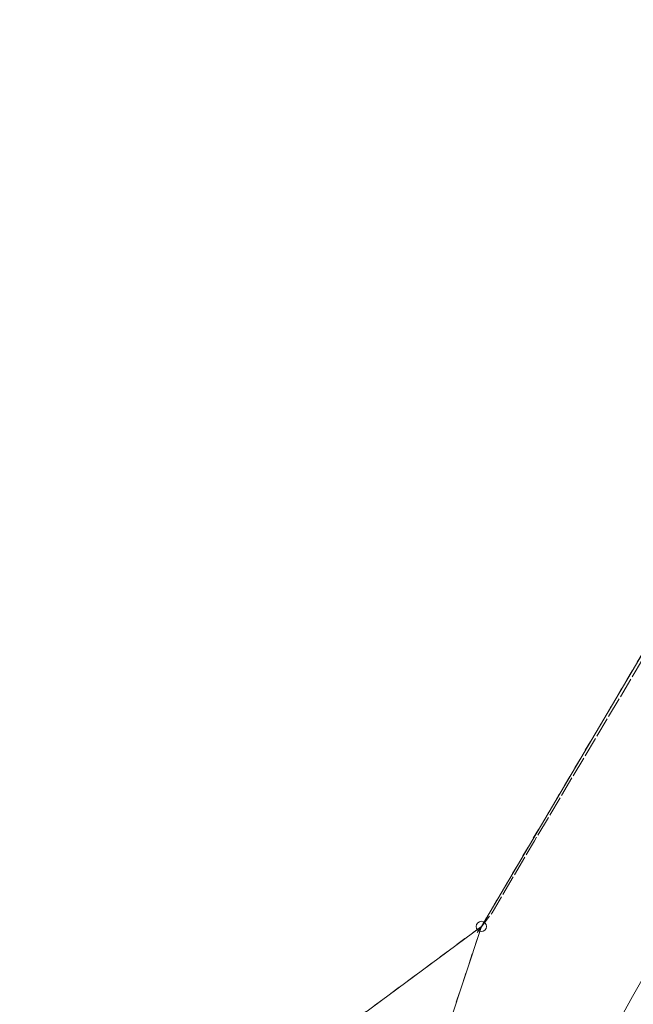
# Model space of a CAD drawing. Header units: millimetres. Extents: x -2869190 to 831897, y -1534405 to -3798.
# Tile 45 of 49: x 113047 to 143046, y -660245 to -612103. Entities that reach past the tile are written whole.
import ezdxf
from ezdxf.xclip import XClip

# ---------------------------------------------------------------- set-up
doc = ezdxf.new("R2010")
doc.units = ezdxf.units.MM
doc.header["$MEASUREMENT"] = 0
doc.header["$XCLIPFRAME"] = 0
doc.linetypes.add('GUZ', pattern=[1000, 500, -500])
doc.linetypes.add('Krawędzie ukryte dłuższe', pattern=[1125, 1000, -125])
for name, color, linetype, lineweight in [('Mapa robocza Poniatowa_1_Dzialki_Nr_pióra__7', 7, 'Continuous', 18), ('Mapa robocza Poniatowa_1_Punkty_Nr_pióra__7', 7, 'Continuous', 18), ('Mapa robocza Poniatowa_1_SUL_L_1_Nr_pióra__7', 7, 'Continuous', 18), ('Mapa robocza Poniatowa_1_Uzytki_Nr_pióra__90', 3, 'Continuous', 18), ('PZT elementy dodatkowe_Nr_pióra__80', 3, 'Continuous', 13)]:
    doc.layers.add(name, color=color, linetype=linetype, lineweight=lineweight)
doc.layers.add('PZT', color=7, linetype='Continuous')

# ---------------------------------------------------------------- blocks, each defined once
blk = doc.blocks.new('Rysunek_1_1', base_point=(-1018646, -779702))
at = {"layer": 'Mapa robocza Poniatowa_1_Dzialki_Nr_pióra__7', "linetype": 'Continuous'}
for p, q in [((182077, -577685), (135617, -656435)), ((118117, -709535), (135617, -656435)), ((135617, -656435), (118867, -668855))]:
    blk.add_line(p, q, dxfattribs=at)
at = {"layer": 'Mapa robocza Poniatowa_1_Punkty_Nr_pióra__7', "linetype": 'Continuous'}
blk.add_circle((135617, -656435), 250, dxfattribs=at)
at = {"layer": 'Mapa robocza Poniatowa_1_SUL_L_1_Nr_pióra__7', "linetype": 'Continuous'}
for p, q in [((154477, -639565), (143007, -659865)), ((143007, -659865), (139637, -665905))]:
    blk.add_line(p, q, dxfattribs=at)
at = {"layer": 'Mapa robocza Poniatowa_1_Uzytki_Nr_pióra__90', "linetype": 'GUZ'}
for p, q in [((135617, -656435), (182077, -577685)), ((118117, -709535), (135617, -656435)), ((135617, -656435), (118867, -668855))]:
    blk.add_line(p, q, dxfattribs=at)

msp = doc.modelspace()

# ---------------------------------------------------------------- linework, layer by layer
at = {"layer": 'PZT elementy dodatkowe_Nr_pióra__80', "linetype": 'Krawędzie ukryte dłuższe', "flags": 128}
msp.add_lwpolyline([(135405.2, -656733.8), (136144.2, -655769.4), (138213.8, -652249.4), (145827.8, -639482.7), (154402.5, -624841.8), (160039.9, -615216), (163546.5, -609304.4), (167153.2, -603138.4), (168771.5, -600371.9), (170863, -596857.2), (172628, -593891.1), (174736.5, -590289.3), (177084.2, -586279.1), (178863.9, -583307.9), (180735.2, -580134.6), (182159.5, -577719.1), (182622.8, -574815.6), (184032.5, -565769.1), (184653.1, -561791), (184985.4, -559659.2), (185380, -557163.5), (185860.5, -554258.4), (186217.4, -551941.4), (187139.5, -546263.2), (187716.4, -542614.8), (188325.2, -538644.4), (188901.5, -534999.7), (189266, -532665.9), (190170.9, -527091.4), (190913.2, -522396.4), (191516.9, -518578.5), (192094.3, -514926.5), (193232, -507731.1), (218619.2, -513046), (215449.7, -533091.9), (212871.5, -548537.9), (209860.4, -566578.3), (208087.1, -577483.4), (205062.6, -596083.6), (202540.8, -611592.3), (202264.7, -613290.1), (199416.8, -621108.8), (192570.7, -640014.3), (184012.1, -663648.7), (180803.4, -672509.3), (176328.2, -684867.4), (175652.5, -692052.5), (174742.2, -701732.9), (166109.9, -701301.7), (162366, -703996.6), (158080.4, -726544.1), (155790.6, -738653.7), (154532.9, -745275.8), (153486.3, -751535.4), (151613.7, -763017.6), (148505.6, -782339.9), (145921.8, -798403.7), (145156.8, -804208.3), (142678.9, -823010), (141730.1, -828567.9), (141023, -833421.1), (140519.9, -838489.3), (139978.2, -844336.6), (113047.2, -835274.7)], dxfattribs=at)

# ---------------------------------------------------------------- block references
at = {"layer": 'PZT', "linetype": 'Continuous'}
ref = msp.add_blockref('Rysunek_1_1', (-1018646.4, -779702.2), dxfattribs=at)
XClip(ref).set_block_clipping_path([(-2869189.9993924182, -1534404.713409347), (831897.1808271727, -24999.7134100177)])

doc.saveas('drawing.dxf')
